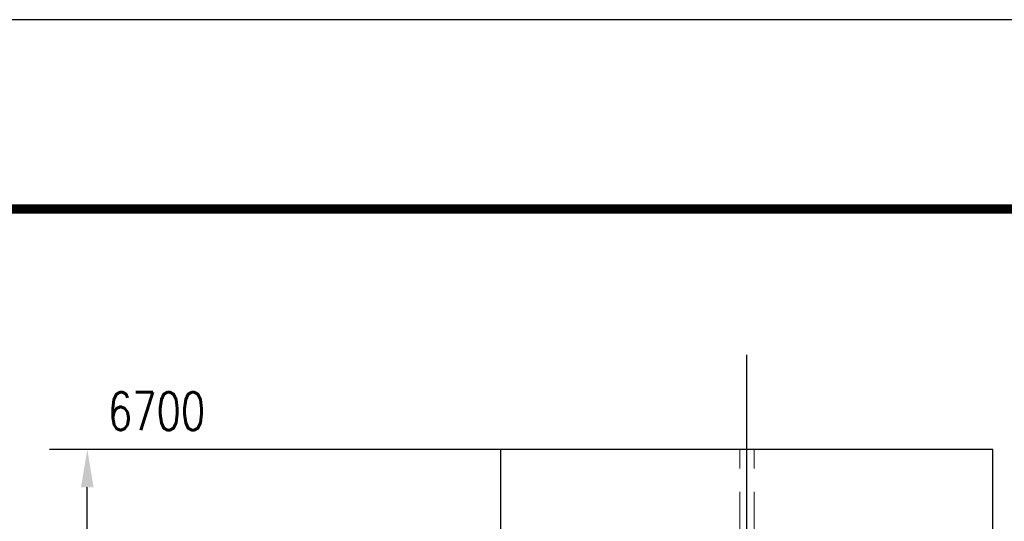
# Model space of a CAD drawing. Header units: millimetres. Extents: x 2097 to 3301, y 14853 to 15503.
# Tile 43 of 97: x 2357 to 2409, y 15448 to 15475. Entities that reach past the tile are written whole.
import ezdxf

# ---------------------------------------------------------------- set-up
doc = ezdxf.new("R2010")
doc.units = ezdxf.units.MM
doc.header["$LTSCALE"] = 10
doc.linetypes.add('HIDDEN', pattern=[0.375, 0.25, -0.125])
doc.linetypes.add('MITTE', pattern=[2, 1.25, -0.25, 0.25, -0.25])
doc.layers.get('Defpoints').update_dxf_attribs({"color": 1})
doc.layers.add('_FORMATKA', color=8, linetype='Continuous', plot=False)
for name, color, linetype, lineweight in [('_RAMKA', 7, 'Continuous', 35), ('PS_DIM', 4, 'Continuous', 13), ('PS_Hidden', 2, 'HIDDEN', 9), ('PS_SOLID', 7, 'Continuous', 30)]:
    doc.layers.add(name, color=color, linetype=linetype, lineweight=lineweight)
doc.layers.add('PS_MID', color=5, linetype='MITTE')
doc.layers.add('PS_SHAPE', color=3, linetype='Continuous')
doc.styles.add('simplex', font='simplex.shx', dxfattribs={"width": 0.75})
doc.dimstyles.new('1_10_GŁ_DS1-LS10', dxfattribs={"dimtxt": 2, "dimasz": 2, "dimexe": 2, "dimexo": 5, "dimgap": 1, "dimtad": 1, "dimjust": 4, "dimdec": 0, "dimlfac": 10, "dimtxsty": 'simplex', "dimblk1": 'NONE', "dimsah": 1, "dimcen": 2, "dimclrd": 256, "dimclre": 256, "dimclrt": 3, "dimadec": 1, "dimazin": 0, "dimtfac": 1, "dimtdec": 0, "dimtmove": 2, "dimatfit": 3, "dimfxl": 1, "dimarcsym": 0})

# ---------------------------------------------------------------- blocks, each defined once
blk = doc.blocks.new('*D1400')
at = {"layer": 'Defpoints', "color": 0, "transparency": 16777216}
for p in [(2360.893, 15451.911), (2388.664, 15451.911), (2408.748, 15223.911)]:
    blk.add_point(p, dxfattribs=at)
at = {"layer": 'PS_DIM', "lineweight": -2, "transparency": 16777216}
for p, q in [((2383.664, 15451.911), (2358.893, 15451.911)), ((2360.893, 15223.911), (2360.893, 15449.911)), ((2403.748, 15223.911), (2358.893, 15223.911))]:
    blk.add_line(p, q, dxfattribs=at)
at = {"layer": 'PS_DIM', "transparency": 16777216}
blk.add_solid([(2360.559, 15449.911), (2361.226, 15449.911), (2360.893, 15451.911)], dxfattribs=at)
at = {"layer": 'PS_DIM', "color": 3, "transparency": 16777216, "insert": (2364.555, 15453.931), "char_height": 2, "attachment_point": 5, "rotation": 0.0573, "style": 'simplex'}
blk.add_mtext('6700', dxfattribs=at)
blk = doc.blocks.new('_None')
blk = doc.blocks.new('*X599')
at = {"layer": 'PS_Hidden', "color": 2, "linetype": 'HIDDEN'}
for p, q in [((2595.373, 15285.911), (2595.373, 15451.911)), ((2596.123, 15285.911), (2596.123, 15451.911))]:
    blk.add_line(p, q, dxfattribs=at)
at = {"layer": 'PS_MID', "color": 5, "linetype": 'MITTE'}
blk.add_line((2595.748, 15285.911), (2595.748, 15456.911), dxfattribs=at)
at = {"layer": 'PS_SOLID', "color": 7, "linetype": 'Continuous'}
for p, q in [((2608.748, 15451.911), (2582.748, 15451.911)), ((2582.748, 15285.911), (2582.748, 15451.911)), ((2608.748, 15285.911), (2608.748, 15451.911))]:
    blk.add_line(p, q, dxfattribs=at)

msp = doc.modelspace()

# ---------------------------------------------------------------- linework, layer by layer
at = {"layer": '_FORMATKA', "lineweight": -3}
msp.add_lwpolyline([(2099.355, 14880.621), (3299.355, 14880.621), (3299.355, 15474.621), (2099.355, 15474.621)], close=True, dxfattribs=at)
at = {"layer": '_RAMKA', "lineweight": -3, "const_width": 0.5}
msp.add_lwpolyline([(2129.355, 14890.621), (3289.355, 14890.621), (3289.355, 15464.621), (2129.355, 15464.621)], close=True, dxfattribs=at)

# ---------------------------------------------------------------- block references
at = {"layer": 'PS_SHAPE', "color": 3}
msp.add_blockref('*X599', (-200, 0), dxfattribs=at)

# ---------------------------------------------------------------- dimensions: what is measured, and where the dimension line sits
at = {"layer": 'PS_DIM'}
dim = msp.add_linear_dim(base=(2360.893, 15451.911), p1=(2408.748, 15223.911), p2=(2388.664, 15451.911), angle=90, text='6700', dimstyle='1_10_GŁ_DS1-LS10', dxfattribs=at)
dim.commit()
dim.dimension.update_dxf_attribs({"geometry": '*D1400', "text_midpoint": (2364.555, 15453.931), "dimtype": 160, "text_rotation": 0.0573})

doc.saveas('drawing.dxf')
